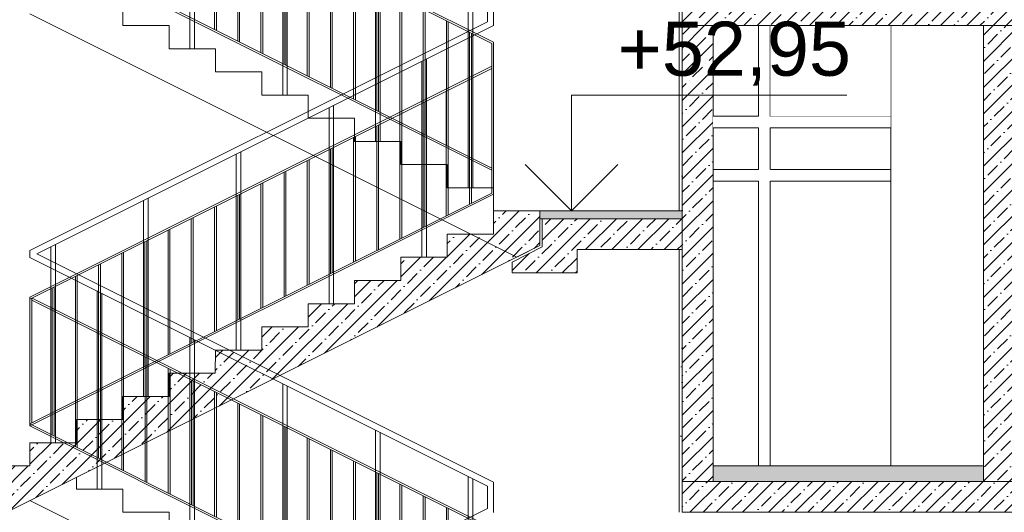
# Model space of a CAD drawing. Header units: millimetres. Extents: x -7244646 to -5701154, y 5723682 to 6071635.
# Tile 198 of 256: x -6390149 to -6383777, y 5790809 to 5793997. Entities that reach past the tile are written whole.
import ezdxf

# ---------------------------------------------------------------- set-up
doc = ezdxf.new("R2010")
doc.units = ezdxf.units.MM
doc.header["$MEASUREMENT"] = 0
doc.set_wipeout_variables(frame=1)
doc.linetypes.add('Wipeout_Contour', pattern=[1000, 0, -1000])
for name, color, linetype, lineweight in [('0_Ном._пера__1', 7, 'Continuous', 0), ('0_Ном._пера__120', 7, 'Continuous', 0), ('0_Ном._пера__18', 9, 'Continuous', 5), ('0_Ном._пера__21', 7, 'Continuous', 5), ('АР-вертикальная связь - Лестница.АР_Ном._пера__1', 7, 'Continuous', 0), ('АР-Чертеж-Размеры.АР_Ном._пера__1', 7, 'Continuous', 0)]:
    doc.layers.add(name, color=color, linetype=linetype, lineweight=lineweight)
doc.layers.add('АР-Чертеж-Размеры.АР', color=7, linetype='Continuous')
doc.styles.add('РЎР“Р•РќР•Р\xa0Р\x98Р\xa0_РЎРўР\x98Р›Р¬_2', font='arial.ttf')
doc.dimstyles.new('СГЕНЕРИР_СТИЛЬ__1', dxfattribs={"dimtxt": 500, "dimasz": 237.5, "dimexe": 0.18, "dimexo": 43263.067461, "dimgap": 0, "dimtad": 1, "dimlfac": 0.001, "dimzin": 0, "dimdsep": 46, "dimtxsty": 'РЎР“Р•РќР•Р\xa0Р\x98Р\xa0_РЎРўР\x98Р›Р¬_2', "dimblk": 'ARROWHEAD_6', "dimblk1": 'ARROWHEAD_6', "dimblk2": 'ARROWHEAD_6', "dimcen": 0.09, "dimclrd": 7, "dimclre": 7, "dimclrt": 7, "dimadec": 0, "dimazin": 0, "dimtfac": 1, "dimtdec": 4, "dimtmove": 2, "dimatfit": 3, "dimfxl": 1, "dimtolj": 1, "dimtzin": 0, "dimarcsym": 0})
pattern_1 = [(45, (-7387333.12, 5739809.18), (-84.852814, 84.852814), []), (45, (-7387375.54, 5739851.61), (-84.852814, 84.852814), [90, -30, 0, -30])]
pattern_2 = [(45, (-7387333.12, 5740159.18), (-111.369318, 111.369318), [0, -105, 0, -157.5]), (110, (-7386983.12, 5740159.18), (148.001588, 53.868173), [0, -77, 0, -133])]

# ---------------------------------------------------------------- blocks, each defined once
blk = doc.blocks.new('*D52', base_point=(-7387333.1, 5739809.2))
at = {"layer": 'АР-Чертеж-Размеры.АР_Ном._пера__1', "color": 7, "linetype": 'Continuous', "lineweight": 0, "transparency": 16777216}
for p, q in [((-6411439.3, 5858499.2), (-6411439.3, 5858686.7)), ((-6411314.3, 5858374.2), (-6411564.3, 5858624.2)), ((-6388218.7, 5858499.2), (-6411673.7, 5858499.2)), ((-6411439.3, 5738589.2), (-6411439.3, 5858499.2)), ((-6411564.3, 5738714.2), (-6411314.3, 5738464.2)), ((-6411204.9, 5738589.2), (-6411673.7, 5738589.2)), ((-6411439.3, 5738401.7), (-6411439.3, 5738589.2))]:
    blk.add_line(p, q, dxfattribs=at)
at = {"layer": 'АР-Чертеж-Размеры.АР_Ном._пера__1', "color": 7, "lineweight": 0, "transparency": 16777216, "insert": (-6411889.3, 5853972.3), "char_height": 500, "attachment_point": 7, "rotation": 90, "style": 'РЎР“Р•РќР•Р\xa0Р\x98Р\xa0_РЎРўР\x98Р›Р¬_2'}
blk.add_mtext('\\A1;{\\pql;\\fArial|b0|i0|c204|p0;\\W1.000000;119,91}', dxfattribs=at)
blk = doc.blocks.new('ARROWHEAD_6')
at = {"color": 0, "linetype": 'Continuous', "lineweight": 0}
for p, q in [((-0.5, -0.5), (0.5, 0.5)), ((0, 0), (-1, 0))]:
    blk.add_line(p, q, dxfattribs=at)
blk = doc.blocks.new('Линейный Размер_48_3', base_point=(-6386578.7, 5745359.2))
at = {"layer": 'АР-Чертеж-Размеры.АР_Ном._пера__1', "color": 7, "linetype": 'Continuous', "lineweight": 0}
for p, q in [((-6386578.7, 5792759.2), (-6386578.7, 5793509.2)), ((-6386578.7, 5793509.2), (-6384797.2, 5793509.2)), ((-6386578.7, 5792759.2), (-6386878.7, 5793059.2)), ((-6386278.7, 5793059.2), (-6386578.7, 5792759.2)), ((-6386578.7, 5792759.2), (-6386803.7, 5792759.2)), ((-6386578.7, 5792759.2), (-6386353.7, 5792759.2))]:
    blk.add_line(p, q, dxfattribs=at)
at = {"layer": 'АР-Чертеж-Размеры.АР_Ном._пера__1', "color": 7, "lineweight": 0, "insert": (-6386278.7, 5793569.2), "char_height": 350, "attachment_point": 7, "style": 'РЎР“Р•РќР•Р\xa0Р\x98Р\xa0_РЎРўР\x98Р›Р¬_2'}
blk.add_mtext('\\A1;{\\pql;\\fArial|b0|i0|c204|p0;\\W1.000000;+52,95}', dxfattribs=at)

msp = doc.modelspace()

# ---------------------------------------------------------------- hatches: boundary and pattern name
at = {"layer": '0_Ном._пера__1', "linetype": 'Continuous', "lineweight": 0}
h = msp.add_hatch(dxfattribs=at)
h.set_pattern_fill('ШТУКАТУРКА__ГИПС_01_0003', style=0, pattern_type=2)
h.set_pattern_definition(pattern_2)
h.paths.add_polyline_path([(-6385882.134, 5793959.18), (-6385882.134, 5792759.18), (-6385862.134, 5792759.18), (-6385862.134, 5793959.18)])
h = msp.add_hatch(dxfattribs=at)
h.set_pattern_fill('ЖЕЛЕЗОБЕТОН__PROJECT__0003', style=0, pattern_type=2)
h.set_pattern_definition(pattern_1)
h.paths.add_polyline_path([(-6383662.356, 5793959.18), (-6383912.356, 5793959.18), (-6383912.356, 5791009.18), (-6383662.356, 5791009.18)])
h = msp.add_hatch(dxfattribs=at)
h.set_pattern_fill('ШТУКАТУРКА__ГИПС_01_0003', style=0, pattern_type=2)
h.set_pattern_definition(pattern_2)
h.paths.add_polyline_path([(-6385882.134, 5792509.18), (-6385882.134, 5791024.18), (-6385862.134, 5791024.18), (-6385862.134, 5792509.18)])
h = msp.add_hatch(dxfattribs=at)
h.set_pattern_fill('ЖЕЛЕЗОБЕТОН__PROJECT__0003', style=0, pattern_type=2)
h.set_pattern_definition(pattern_1)
h.paths.add_polyline_path([(-6385862.134, 5791009.18), (-6385862.134, 5790809.18), (-6378784.171, 5790809.18), (-6378784.171, 5791009.18)])
at = {"layer": '0_Ном._пера__18', "linetype": 'Continuous', "lineweight": 5}
for points in [[(-6386782.137, 5792709.18), (-6385862.134, 5792709.18), (-6385862.134, 5792759.18), (-6386782.137, 5792759.18)], [(-6385662.134, 5791009.18), (-6383912.356, 5791009.18), (-6383912.356, 5791109.18), (-6385662.134, 5791109.18)]]:
    msp.add_hatch(color=9, dxfattribs=at).paths.add_polyline_path(points)
at = {"layer": 'АР-вертикальная связь - Лестница.АР_Ном._пера__1', "linetype": 'Continuous', "lineweight": 0}
h = msp.add_hatch(dxfattribs=at)
h.set_pattern_fill('ЖЕЛЕЗОБЕТОН__PROJECT__0003', style=0, pattern_type=2)
h.set_pattern_definition(pattern_1)
h.paths.add_polyline_path([(-6390382.137, 5791109.18), (-6390382.137, 5790902.343), (-6390215.366, 5790818.958), (-6390088.539, 5790882.372), (-6386782.137, 5792535.573), (-6386782.137, 5792759.18), (-6386807.137, 5792759.18), (-6387082.137, 5792759.18), (-6387082.137, 5792609.18), (-6387382.137, 5792609.18), (-6387382.137, 5792459.18), (-6387682.137, 5792459.18), (-6387682.137, 5792309.18), (-6387982.137, 5792309.18), (-6387982.137, 5792159.18), (-6388282.137, 5792159.18), (-6388282.137, 5792009.18), (-6388582.137, 5792009.18), (-6388582.137, 5791859.18), (-6388882.137, 5791859.18), (-6388882.858, 5791709.18), (-6389182.137, 5791709.18), (-6389182.137, 5791559.18), (-6389482.137, 5791559.18), (-6389482.137, 5791409.18), (-6389782.137, 5791409.18), (-6389782.137, 5791259.18), (-6390082.137, 5791259.18), (-6390082.137, 5791109.18)])
h = msp.add_hatch(dxfattribs=at)
h.set_pattern_fill('ЖЕЛЕЗОБЕТОН__PROJECT__0003', style=0, pattern_type=2)
h.set_pattern_definition(pattern_1)
h.paths.add_polyline_path([(-6386767.137, 5792526.302), (-6386962.137, 5792428.802), (-6386962.137, 5792359.18), (-6386542.137, 5792359.18), (-6386542.137, 5792509.18), (-6385862.134, 5792509.18), (-6385862.134, 5792549.179), (-6385862.134, 5792709.18), (-6386767.137, 5792709.18)])

# ---------------------------------------------------------------- linework, layer by layer
at = {"layer": '0_Ном._пера__1', "color": 7, "linetype": 'Continuous', "lineweight": 0}
for p, q in [((-6385882.137, 5795659.18), (-6385882.133, 5793959.18)), ((-6385882.134, 5793959.18), (-6385882.137, 5792759.18)), ((-6385862.134, 5793959.18), (-6385882.134, 5793959.18)), ((-6385662.134, 5793959.18), (-6385862.134, 5793959.18)), ((-6384512.353, 5791109.18), (-6384512.353, 5793959.18)), ((-6383912.356, 5793959.18), (-6383912.356, 5791124.18)), ((-6385291.529, 5793026.679), (-6384512.353, 5793026.679)), ((-6385291.529, 5792951.679), (-6384512.353, 5792951.679)), ((-6385882.137, 5792509.18), (-6385882.133, 5790809.18))]:
    msp.add_line(p, q, dxfattribs=at)
at = {"layer": '0_Ном._пера__1', "color": 7, "linetype": 'Continuous', "lineweight": 0, "flags": 128}
for points in [[(-6386782.137, 5792709.18), (-6385862.134, 5792709.18), (-6385862.134, 5792759.18), (-6386782.137, 5792759.18)], [(-6385662.134, 5791009.18), (-6383912.356, 5791009.18), (-6383912.356, 5791109.18), (-6385662.134, 5791109.18)]]:
    msp.add_lwpolyline(points, close=True, dxfattribs=at)
at = {"layer": '0_Ном._пера__120', "color": 7, "linetype": 'Continuous', "lineweight": 0}
for p, q in [((-6387093.986, 5793843.763), (-6390070.287, 5795331.914)), ((-6387082.137, 5793851.255), (-6390068.645, 5795344.509)), ((-6387093.986, 5793037.18), (-6390082.137, 5794531.255)), ((-6387093.986, 5793023.763), (-6390082.137, 5794517.839)), ((-6387082.137, 5794153.616), (-6387082.137, 5793958.819)), ((-6387122.137, 5794128.894), (-6387122.137, 5793983.54)), ((-6390082.137, 5792503.54), (-6387122.137, 5793983.54)), ((-6390037.34, 5792481.217), (-6387082.137, 5793958.819)), ((-6390082.137, 5792201.18), (-6387093.986, 5793695.255)), ((-6390082.137, 5792187.763), (-6387093.986, 5793681.839)), ((-6390082.137, 5791381.18), (-6387093.986, 5792875.255)), ((-6390082.137, 5791367.763), (-6387082.137, 5792867.763)), ((-6390082.137, 5792503.54), (-6390082.137, 5792458.894)), ((-6387122.137, 5790978.894), (-6390082.137, 5792458.894)), ((-6387082.137, 5791003.616), (-6390037.34, 5792481.217)), ((-6387093.986, 5790693.763), (-6390070.287, 5792181.914)), ((-6387082.137, 5790701.255), (-6390068.645, 5792194.509)), ((-6387093.986, 5789887.18), (-6390082.137, 5791381.255)), ((-6387093.986, 5789873.763), (-6390082.137, 5791367.839)), ((-6387122.137, 5790978.894), (-6387122.137, 5790833.54)), ((-6387082.137, 5791003.616), (-6387082.137, 5790808.819)), ((-6390082.137, 5789353.54), (-6387122.137, 5790833.54))]:
    msp.add_line(p, q, dxfattribs=at)
for points in [[(-6389046.986, 5795091.319), (-6389046.986, 5793809.18)], [(-6389016.986, 5795076.319), (-6389016.986, 5793809.18)], [(-6388446.988, 5794791.32), (-6388446.988, 5793509.18)], [(-6388887.836, 5793934.105), (-6388887.836, 5794740.688)], [(-6388875.986, 5793928.18), (-6388875.986, 5794734.763)], [(-6388416.988, 5794776.32), (-6388416.988, 5793509.18)], [(-6388737.836, 5793859.105), (-6388737.836, 5794665.688)], [(-6388725.986, 5793853.18), (-6388725.986, 5794659.763)], [(-6388587.836, 5793784.105), (-6388587.836, 5794590.688)], [(-6388575.986, 5793778.18), (-6388575.986, 5794584.763)], [(-6388437.986, 5793709.18), (-6388437.986, 5794515.761)], [(-6388426.137, 5793703.255), (-6388426.137, 5794509.839)], [(-6387846.984, 5794491.318), (-6387846.984, 5793209.18)], [(-6387816.984, 5794476.318), (-6387816.984, 5793209.18)], [(-6388287.836, 5793634.105), (-6388287.836, 5794440.688)], [(-6388275.986, 5793628.18), (-6388275.986, 5794434.763)], [(-6388137.836, 5793559.105), (-6388137.836, 5794365.688)], [(-6388125.986, 5793553.18), (-6388125.986, 5794359.763)], [(-6387987.836, 5793484.105), (-6387987.836, 5794290.688)], [(-6387975.986, 5793478.18), (-6387975.986, 5794284.763)], [(-6387837.986, 5793409.18), (-6387837.986, 5794215.761)], [(-6390082.137, 5794035.573), (-6386932.137, 5792460.573), (-6386782.137, 5792535.573), (-6386782.137, 5792759.18), (-6387082.137, 5792759.18), (-6387082.137, 5792909.18), (-6387382.137, 5792909.18), (-6387382.137, 5793059.18), (-6387682.137, 5793059.18), (-6387682.137, 5793209.18), (-6387982.137, 5793209.18), (-6387982.137, 5793359.18), (-6388282.137, 5793359.18), (-6388282.137, 5793509.18), (-6388582.137, 5793509.18), (-6388582.137, 5793659.18), (-6388882.137, 5793659.18), (-6388882.137, 5793809.18), (-6389182.137, 5793809.18), (-6389182.137, 5793959.18), (-6389482.137, 5793959.18), (-6389482.137, 5794109.18), (-6389782.137, 5794109.18), (-6389782.137, 5794185.573)], [(-6387826.137, 5793403.255), (-6387826.137, 5794209.839)], [(-6387246.986, 5794191.319), (-6387246.986, 5792909.18)], [(-6387216.986, 5794176.319), (-6387216.986, 5792909.18)], [(-6387687.836, 5793334.105), (-6387687.836, 5794140.688)], [(-6387675.986, 5793328.18), (-6387675.986, 5794134.763)], [(-6387537.836, 5793259.105), (-6387537.836, 5794065.688)], [(-6387525.986, 5793253.18), (-6387525.986, 5794059.763)], [(-6387387.836, 5793184.105), (-6387387.836, 5793990.688)], [(-6387375.986, 5793178.18), (-6387375.986, 5793984.763)], [(-6387237.986, 5793109.18), (-6387237.986, 5793915.761)], [(-6387226.137, 5793103.255), (-6387226.137, 5793909.839)], [(-6387093.986, 5793023.688), (-6387093.986, 5793843.763)], [(-6387082.137, 5793017.763), (-6387082.137, 5793851.255)], [(-6387547.137, 5793726.319), (-6387547.137, 5792459.18)], [(-6387517.137, 5793741.319), (-6387517.137, 5792459.18)], [(-6387093.986, 5792875.255), (-6387093.986, 5793684.839)], [(-6387082.137, 5792867.763), (-6387082.137, 5793690.763)], [(-6387237.986, 5792803.255), (-6387237.986, 5793609.839)], [(-6387226.137, 5792809.177), (-6387226.137, 5793615.763)], [(-6387387.986, 5792728.255), (-6387387.986, 5793534.839)], [(-6387376.137, 5792734.18), (-6387376.137, 5793540.763)], [(-6387537.986, 5792653.255), (-6387537.986, 5793459.839)], [(-6387526.137, 5792659.18), (-6387526.137, 5793465.761)], [(-6388147.137, 5793426.319), (-6388147.137, 5792159.18)], [(-6388117.137, 5793441.319), (-6388117.137, 5792159.18)], [(-6387676.287, 5792584.105), (-6387676.287, 5793390.688)], [(-6387688.137, 5792578.18), (-6387688.137, 5793384.763)], [(-6387838.137, 5792503.18), (-6387838.137, 5793309.763)], [(-6387826.287, 5792509.105), (-6387826.287, 5793315.688)], [(-6387988.137, 5792428.18), (-6387988.137, 5793234.763)], [(-6387976.287, 5792434.105), (-6387976.287, 5793240.688)], [(-6388717.135, 5793141.32), (-6388717.135, 5791859.18)], [(-6388137.986, 5792353.255), (-6388137.986, 5793159.839)], [(-6388126.137, 5792359.18), (-6388126.137, 5793165.761)], [(-6388747.135, 5793126.32), (-6388747.135, 5791859.18)], [(-6388288.137, 5792278.18), (-6388288.137, 5793084.763)], [(-6388276.287, 5792284.105), (-6388276.287, 5793090.688)], [(-6388438.137, 5792203.18), (-6388438.137, 5793009.763)], [(-6388426.287, 5792209.105), (-6388426.287, 5793015.688)], [(-6388588.137, 5792128.18), (-6388588.137, 5792934.763)], [(-6388576.287, 5792134.105), (-6388576.287, 5792940.688)], [(-6389347.139, 5792826.318), (-6389347.139, 5791559.18)], [(-6389317.139, 5792841.318), (-6389317.139, 5791559.18)], [(-6388737.986, 5792053.255), (-6388737.986, 5792859.839)], [(-6388726.137, 5792059.18), (-6388726.137, 5792865.761)], [(-6390382.137, 5791109.18), (-6390082.137, 5791109.18), (-6390082.137, 5791259.18), (-6389782.137, 5791259.18), (-6389782.137, 5791409.18), (-6389482.137, 5791409.18), (-6389482.137, 5791559.18), (-6389182.137, 5791559.18), (-6389182.137, 5791709.18), (-6388882.858, 5791709.18), (-6388882.137, 5791859.18), (-6388582.137, 5791859.18), (-6388582.137, 5792009.18), (-6388282.137, 5792009.18), (-6388282.137, 5792159.18), (-6387982.137, 5792159.18), (-6387982.137, 5792309.18), (-6387682.137, 5792309.18), (-6387682.137, 5792459.18), (-6387382.137, 5792459.18), (-6387382.137, 5792609.18), (-6387082.137, 5792609.18), (-6387082.137, 5792759.18), (-6386782.137, 5792759.18), (-6386782.137, 5792535.573), (-6390215.366, 5790818.958)], [(-6388888.137, 5791978.18), (-6388888.137, 5792784.763)], [(-6388876.287, 5791984.105), (-6388876.287, 5792790.688)], [(-6389038.137, 5791903.18), (-6389038.137, 5792709.763)], [(-6389026.287, 5791909.105), (-6389026.287, 5792715.688)], [(-6389188.137, 5791828.18), (-6389188.137, 5792634.763)], [(-6389176.287, 5791834.105), (-6389176.287, 5792640.688)], [(-6389337.986, 5791753.255), (-6389337.986, 5792559.839)], [(-6389326.137, 5791759.18), (-6389326.137, 5792565.761)], [(-6389947.137, 5792526.319), (-6389947.137, 5791259.18)], [(-6389917.137, 5792541.319), (-6389917.137, 5791259.18)], [(-6389488.137, 5791678.18), (-6389488.137, 5792484.763)], [(-6389476.287, 5791684.105), (-6389476.287, 5792490.688)], [(-6389638.137, 5791603.18), (-6389638.137, 5792409.763)], [(-6389626.287, 5791609.105), (-6389626.287, 5792415.688)], [(-6389788.137, 5791528.18), (-6389788.137, 5792334.763)], [(-6389776.287, 5791534.105), (-6389776.287, 5792340.688)], [(-6389937.986, 5791453.255), (-6389937.986, 5792259.839)], [(-6389926.137, 5791459.18), (-6389926.137, 5792265.761)], [(-6389646.986, 5792241.319), (-6389646.986, 5790959.18)], [(-6390082.137, 5791367.763), (-6390082.137, 5792201.18)], [(-6390070.287, 5791387.105), (-6390070.287, 5792193.688)], [(-6389616.986, 5792226.319), (-6389616.986, 5790959.18)], [(-6389937.986, 5791309.177), (-6389937.986, 5792115.763)], [(-6389926.137, 5791303.255), (-6389926.137, 5792109.839)], [(-6389787.986, 5791234.18), (-6389787.986, 5792040.763)], [(-6389776.137, 5791228.255), (-6389776.137, 5792034.839)], [(-6389637.986, 5791159.18), (-6389637.986, 5791965.761)], [(-6389626.137, 5791153.255), (-6389626.137, 5791959.839)], [(-6389046.986, 5791941.319), (-6389046.986, 5790659.18)], [(-6389016.986, 5791926.319), (-6389016.986, 5790659.18)], [(-6389487.836, 5791084.105), (-6389487.836, 5791890.688)], [(-6389475.986, 5791078.18), (-6389475.986, 5791884.763)], [(-6389337.836, 5791009.105), (-6389337.836, 5791815.688)], [(-6389325.986, 5791003.18), (-6389325.986, 5791809.763)], [(-6389187.836, 5790934.105), (-6389187.836, 5791740.688)], [(-6389175.986, 5790928.18), (-6389175.986, 5791734.763)], [(-6389037.986, 5790859.18), (-6389037.986, 5791665.761)], [(-6389026.137, 5790853.255), (-6389026.137, 5791659.839)], [(-6388446.988, 5791641.32), (-6388446.988, 5790359.18)], [(-6388416.988, 5791626.32), (-6388416.988, 5790359.18)], [(-6388887.836, 5790784.105), (-6388887.836, 5791590.688)], [(-6388875.986, 5790778.18), (-6388875.986, 5791584.763)], [(-6388737.836, 5790709.105), (-6388737.836, 5791515.688)], [(-6388725.986, 5790703.18), (-6388725.986, 5791509.763)], [(-6388587.836, 5790634.105), (-6388587.836, 5791440.688)], [(-6388575.986, 5790628.18), (-6388575.986, 5791434.763)], [(-6388437.986, 5790559.18), (-6388437.986, 5791365.761)], [(-6388426.137, 5790553.255), (-6388426.137, 5791359.839)], [(-6388287.836, 5790484.105), (-6388287.836, 5791290.688)], [(-6388275.986, 5790478.18), (-6388275.986, 5791284.763)], [(-6387846.984, 5791341.318), (-6387846.984, 5790059.18)], [(-6387816.984, 5791326.318), (-6387816.984, 5790059.18)], [(-6388137.836, 5790409.105), (-6388137.836, 5791215.688)], [(-6388125.986, 5790403.18), (-6388125.986, 5791209.763)], [(-6387987.836, 5790334.105), (-6387987.836, 5791140.688)], [(-6387975.986, 5790328.18), (-6387975.986, 5791134.763)], [(-6390082.137, 5790885.573), (-6386932.137, 5789310.573), (-6386782.137, 5789385.573), (-6386782.137, 5789609.18), (-6387082.137, 5789609.18), (-6387082.137, 5789759.18), (-6387382.137, 5789759.18), (-6387382.137, 5789909.18), (-6387682.137, 5789909.18), (-6387682.137, 5790059.18), (-6387982.137, 5790059.18), (-6387982.137, 5790209.18), (-6388282.137, 5790209.18), (-6388282.137, 5790359.18), (-6388582.137, 5790359.18), (-6388582.137, 5790509.18), (-6388882.137, 5790509.18), (-6388882.137, 5790659.18), (-6389182.137, 5790659.18), (-6389182.137, 5790809.18), (-6389482.137, 5790809.18), (-6389482.137, 5790959.18), (-6389782.137, 5790959.18), (-6389782.137, 5791035.573)], [(-6387837.986, 5790259.18), (-6387837.986, 5791065.761)], [(-6387826.137, 5790253.255), (-6387826.137, 5791059.839)], [(-6387246.986, 5791041.319), (-6387246.986, 5789759.18)], [(-6387687.836, 5790184.105), (-6387687.836, 5790990.688)], [(-6387675.986, 5790178.18), (-6387675.986, 5790984.763)], [(-6387216.986, 5791026.319), (-6387216.986, 5789759.18)], [(-6387537.836, 5790109.105), (-6387537.836, 5790915.688)], [(-6387525.986, 5790103.18), (-6387525.986, 5790909.763)], [(-6387387.836, 5790034.105), (-6387387.836, 5790840.688)], [(-6387375.986, 5790028.18), (-6387375.986, 5790834.763)]]:
    msp.add_lwpolyline(points, dxfattribs=at)
msp.add_lwpolyline([(-6386962.137, 5792428.802), (-6386767.137, 5792526.302), (-6386767.137, 5792709.18), (-6385862.134, 5792709.18), (-6385862.134, 5792509.18), (-6386542.137, 5792509.18), (-6386542.137, 5792359.18), (-6386962.137, 5792359.18)], close=True, dxfattribs=at)
at = {"layer": '0_Ном._пера__21', "color": 7, "linetype": 'Continuous', "lineweight": 5, "flags": 128}
for points in [[(-6383662.356, 5793959.18), (-6383912.356, 5793959.18), (-6383912.356, 5791009.18), (-6383662.356, 5791009.18)], [(-6385862.134, 5791009.18), (-6385862.134, 5790809.18), (-6378784.171, 5790809.18), (-6378784.171, 5791009.18)]]:
    msp.add_lwpolyline(points, close=True, dxfattribs=at)

# ---------------------------------------------------------------- wipeouts: each hides what was drawn before it
at = {"color": 254, "linetype": 'Wipeout_Contour', "lineweight": 0, "ltscale": 34486798.99200773}
msp.add_wipeout([(-6385676.737, 5793026.679), (-6385676.737, 5792951.679), (-6385381.622, 5792951.679), (-6385381.622, 5793026.679)], dxfattribs=at)

# ---------------------------------------------------------------- next in the draw order: hatches: boundary and pattern name
at = {"layer": '0_Ном._пера__1', "linetype": 'Continuous', "lineweight": 0}
h = msp.add_hatch(dxfattribs=at)
h.set_pattern_fill('ЖЕЛЕЗОБЕТОН__PROJECT__0003', style=0, pattern_type=2)
h.set_pattern_definition(pattern_1)
h.paths.add_polyline_path([(-6385862.134, 5791009.18), (-6385662.134, 5791009.18), (-6385662.134, 5793959.18), (-6385862.134, 5793959.18)])

# ---------------------------------------------------------------- next in the draw order: linework, layer by layer
at = {"layer": '0_Ном._пера__1', "color": 7, "linetype": 'Continuous', "lineweight": 0}
for p, q in [((-6385662.134, 5793959.18), (-6385662.134, 5791124.18)), ((-6385662.134, 5793026.679), (-6385367.02, 5793026.679)), ((-6385662.134, 5792951.679), (-6385367.02, 5792951.679)), ((-6385367.02, 5791109.18), (-6385367.02, 5792951.679))]:
    msp.add_line(p, q, dxfattribs=at)
at = {"layer": '0_Ном._пера__21', "color": 7, "linetype": 'Continuous', "lineweight": 5, "flags": 128}
msp.add_lwpolyline([(-6385862.134, 5791009.18), (-6385662.134, 5791009.18), (-6385662.134, 5793959.18), (-6385862.134, 5793959.18)], close=True, dxfattribs=at)

# ---------------------------------------------------------------- next in the draw order: dimensions: what is measured, and where the dimension line sits
at = {"layer": 'АР-Чертеж-Размеры.АР', "color": 7, "linetype": 'Continuous', "lineweight": 0}
dim = msp.add_linear_dim(base=(-6411439.299, 5858499.18), p1=(-6410669.971, 5738589.18), p2=(-6383892.346, 5858499.18), angle=90, dimstyle='СГЕНЕРИР_СТИЛЬ__1', dxfattribs=at)
dim.commit()
dim.dimension.update_dxf_attribs({"geometry": '*D52', "text_midpoint": (-6412139.299, 5855000.125), "dimtype": 160, "text_rotation": 90})

# ---------------------------------------------------------------- next in the draw order: wipeouts: each hides what was drawn before it
at = {"color": 254, "linetype": 'Wipeout_Contour', "lineweight": 0, "ltscale": 34487682.98034436}
msp.add_wipeout([(-6385662.134, 5793371.68), (-6385662.134, 5793296.68), (-6385367.019, 5793296.68), (-6385367.019, 5793371.68)], dxfattribs=at)
at = {"color": 254, "linetype": 'Wipeout_Contour', "lineweight": 0, "ltscale": 34484005.08183168}
msp.add_wipeout([(-6385291.529, 5793296.679), (-6385293.516, 5793296.68), (-6385293.516, 5791124.18), (-6385291.529, 5791124.18)], dxfattribs=at)

# ---------------------------------------------------------------- next in the draw order: linework, layer by layer
at = {"layer": '0_Ном._пера__1', "color": 7, "linetype": 'Continuous', "lineweight": 0}
for p, q in [((-6385367.02, 5793371.679), (-6385367.02, 5793959.18)), ((-6385662.134, 5793371.68), (-6385367.019, 5793371.68)), ((-6385662.134, 5793296.68), (-6385367.019, 5793296.68)), ((-6385367.02, 5793026.679), (-6385367.02, 5793296.68)), ((-6385291.529, 5792951.679), (-6385291.529, 5791109.18))]:
    msp.add_line(p, q, dxfattribs=at)

# ---------------------------------------------------------------- next in the draw order: wipeouts: each hides what was drawn before it
at = {"color": 254, "linetype": 'Wipeout_Contour', "lineweight": 0, "ltscale": 34485871.07074355}
msp.add_wipeout([(-6385293.516, 5793296.68), (-6384512.353, 5793296.68), (-6384512.353, 5793371.68), (-6385293.516, 5793371.68)], dxfattribs=at)

# ---------------------------------------------------------------- next in the draw order: linework, layer by layer
at = {"layer": '0_Ном._пера__1', "color": 7, "linetype": 'Continuous', "lineweight": 0}
for p, q in [((-6385291.529, 5793371.68), (-6384512.353, 5793371.68)), ((-6385291.529, 5793296.68), (-6384512.353, 5793296.68)), ((-6385291.529, 5793296.68), (-6385291.529, 5793026.679))]:
    msp.add_line(p, q, dxfattribs=at)

# ---------------------------------------------------------------- next in the draw order: wipeouts: each hides what was drawn before it
at = {"color": 254, "linetype": 'Wipeout_Contour', "lineweight": 0, "ltscale": 34486758.50714059}
msp.add_wipeout([(-6385291.529, 5793959.18), (-6385291.529, 5793371.68), (-6384512.353, 5793371.68), (-6384512.353, 5793959.18)], dxfattribs=at)

# ---------------------------------------------------------------- next in the draw order: hatches: boundary and pattern name
at = {"layer": '0_Ном._пера__1', "linetype": 'Continuous', "lineweight": 0}
h = msp.add_hatch(dxfattribs=at)
h.set_pattern_fill('ЖЕЛЕЗОБЕТОН__PROJECT__0003', style=0, pattern_type=2)
h.set_pattern_definition(pattern_1)
h.paths.add_polyline_path([(-6385862.134, 5794159.18), (-6385862.134, 5793959.18), (-6378784.171, 5793959.18), (-6378784.171, 5794159.18)])

# ---------------------------------------------------------------- next in the draw order: linework, layer by layer
at = {"layer": '0_Ном._пера__1', "color": 7, "linetype": 'Continuous', "lineweight": 0}
msp.add_line((-6385291.529, 5793959.18), (-6385291.529, 5793371.68), dxfattribs=at)
at = {"layer": '0_Ном._пера__21', "color": 7, "linetype": 'Continuous', "lineweight": 5, "flags": 128}
msp.add_lwpolyline([(-6385862.134, 5794159.18), (-6385862.134, 5793959.18), (-6378784.171, 5793959.18), (-6378784.171, 5794159.18)], close=True, dxfattribs=at)

# ---------------------------------------------------------------- next in the draw order: wipeouts: each hides what was drawn before it
at = {"color": 254, "linetype": 'Wipeout_Contour', "lineweight": 0, "ltscale": 34487915.50786494}
msp.add_wipeout([(-6385293.516, 5793371.68), (-6385291.529, 5793371.68), (-6385291.529, 5793959.18), (-6385293.516, 5793959.18)], dxfattribs=at)

# ---------------------------------------------------------------- next in the draw order: block references
at = {"layer": 'АР-Чертеж-Размеры.АР', "color": 7, "linetype": 'Continuous', "lineweight": 0}
msp.add_blockref('Линейный Размер_48_3', (-6386578.685, 5745359.18), dxfattribs=at)

doc.saveas('drawing.dxf')
